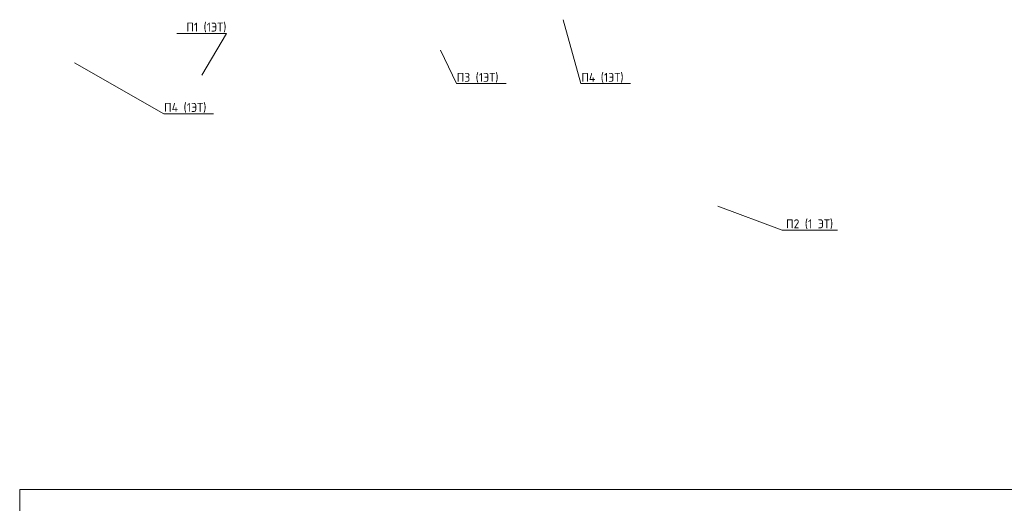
# Model space of a CAD drawing. Header units: millimetres. Extents: x 369815 to 1481759, y -423071 to -27917.
# Tile 139 of 256: x 433982 to 461509, y -98591 to -85063. Entities that reach past the tile are written whole.
import ezdxf
from ezdxf import colors
from ezdxf.entities.mleader import LeaderData, LeaderLine
from ezdxf.math import Vec2, Vec3

# ---------------------------------------------------------------- set-up
doc = ezdxf.new("R2010")
doc.units = ezdxf.units.MM
for name, color, linetype, lineweight in [('подоснова', 151, 'Continuous', 5), ('ТОНКИЕ', 7, 'Continuous', 9), ('Узлы', 7, 'Continuous', 0)]:
    doc.layers.add(name, color=color, linetype=linetype, lineweight=lineweight)
doc.styles.add('GOST-2.304_Type-B', font='GOST_Common.ttf')

# ---------------------------------------------------------------- blocks, each defined once
blk = doc.blocks.new('ramka-bez-shtampa1')
at = {"layer": 'ТОНКИЕ'}
blk.add_lwpolyline([(0, 0), (594, 0), (594, 420), (0, 420)], close=True, dxfattribs=at)
blk = doc.blocks.new('_None')

msp = doc.modelspace()

# ---------------------------------------------------------------- block references
at = {"xscale": 100, "yscale": 100, "zscale": 100}
msp.add_blockref('ramka-bez-shtampa1', (433982.1, -140202.7, 3100), dxfattribs=at)

# ---------------------------------------------------------------- leaders
at = {"layer": 'подоснова', "color": 4, "ltscale": 0.3}
ml = msp.add_multileader_mtext('Standard', dxfattribs=at)
ml.set_content('П1 (1ЭТ)', color=4, style='GOST-2.304_Type-B')
ml.set_leader_properties(color=256, linetype='ByLayer', lineweight=15)
ml.set_arrow_properties(name='NONE')
ml.build(insert=Vec2(0, 0))
ml.multileader.update_dxf_attribs({"text_left_attachment_type": 6, "text_right_attachment_type": 6, "dogleg_length": 0.1, "arrow_head_size": 18})
ctx = ml.context
ctx.base_point, ctx.char_height, ctx.arrow_head_size, ctx.landing_gap_size, ctx.plane_origin = Vec3(438637.5, -85445.9, 7617.4), 250, 18, 20, Vec3(430782.5, -84178, 7617.4)
ctx.left_attachment, ctx.right_attachment, ctx.text_align_type = 6, 6, 1
notes = []
notes.append((ctx, [(1, (1, 1, 0), (439763.2, -85445.9, 7617.4), (-1, 0), 0.1, [(0, [(439072.8, -86613.3, 7617.4)], 0, [])])]))
ctx.mtext.insert, ctx.mtext.alignment, ctx.mtext.flow_direction = Vec3(439200.3, -85145.9, 7617.4), 2, 5
at = {"layer": 'подоснова', "color": 6, "ltscale": 0.3}
ml = msp.add_multileader_mtext('Standard', dxfattribs=at)
ml.set_content('П4 (1ЭТ)', color=6, style='GOST-2.304_Type-B')
ml.set_leader_properties(color=256, linetype='ByLayer', lineweight=15)
ml.set_arrow_properties(name='NONE')
ml.build(insert=Vec2(0, 0))
ml.multileader.update_dxf_attribs({"text_left_attachment_type": 6, "text_right_attachment_type": 6, "dogleg_length": 0.1, "arrow_head_size": 18})
ctx = ml.context
ctx.base_point, ctx.char_height, ctx.arrow_head_size, ctx.landing_gap_size, ctx.plane_origin = Vec3(449673, -86851.4), 250, 18, 20, Vec3(440281.4, -80492.7)
ctx.left_attachment, ctx.right_attachment, ctx.text_align_type = 6, 6, 1
notes.append((ctx, [(0, (1, 1, 0), (449672.9, -86851.4), (1, 0), 0.1, [(0, [(449176.8, -85062.7)], 0, [])])]))
ctx.mtext.insert, ctx.mtext.alignment, ctx.mtext.flow_direction = Vec3(450273.3, -86551.4), 2, 5
at = {"layer": 'подоснова', "color": 5, "ltscale": 0.3}
ml = msp.add_multileader_mtext('Standard', dxfattribs=at)
ml.set_content('П4 (1ЭТ)', color=5, style='GOST-2.304_Type-B')
ml.set_leader_properties(color=256, linetype='ByLayer', lineweight=15)
ml.set_arrow_properties(name='NONE')
ml.build(insert=Vec2(0, 0))
ml.multileader.update_dxf_attribs({"text_left_attachment_type": 6, "text_right_attachment_type": 6, "dogleg_length": 0.1, "arrow_head_size": 18})
ctx = ml.context
ctx.base_point, ctx.char_height, ctx.arrow_head_size, ctx.landing_gap_size, ctx.plane_origin = Vec3(438010.6, -87692), 250, 18, 20, Vec3(429950.2, -85387.5)
ctx.left_attachment, ctx.right_attachment, ctx.text_align_type = 6, 6, 1
notes.append((ctx, [(0, (1, 1, 0), (438010.5, -87692), (1, 0), 0.1, [(0, [(435515.2, -86267.5)], 0, [])])]))
ctx.mtext.insert, ctx.mtext.alignment, ctx.mtext.flow_direction = Vec3(438610.9, -87392), 2, 5
at = {"layer": 'подоснова', "color": 2, "ltscale": 0.3}
ml = msp.add_multileader_mtext('Standard', dxfattribs=at)
ml.set_content(' П2 (1 ЭТ)', color=2, style='GOST-2.304_Type-B')
ml.set_leader_properties(color=256, linetype='ByLayer', lineweight=15)
ml.set_arrow_properties(name='NONE')
ml.build(insert=Vec2(0, 0))
ml.multileader.update_dxf_attribs({"text_left_attachment_type": 6, "text_right_attachment_type": 6, "dogleg_length": 0.1, "arrow_head_size": 18})
ctx = ml.context
ctx.base_point, ctx.char_height, ctx.arrow_head_size, ctx.landing_gap_size, ctx.plane_origin = Vec3(455302.5, -90947.9, 180), 250, 18, 20, Vec3(446020.8, -86216.3, 180)
ctx.left_attachment, ctx.right_attachment, ctx.text_align_type = 6, 6, 1
notes.append((ctx, [(0, (1, 1, 0), (455302.4, -90947.9, 180), (1, 0), 0.1, [(0, [(453496.1, -90275.2, 180)], 0, [])])]))
ctx.mtext.insert, ctx.mtext.alignment, ctx.mtext.flow_direction = Vec3(455988.4, -90647.9, 180), 2, 5
at = {"layer": 'Узлы', "color": 80, "linetype": 'Continuous', "lineweight": 0}
ml = msp.add_multileader_mtext('Standard', dxfattribs=at)
ml.set_content('П3 (1ЭТ)', color=80, style='GOST-2.304_Type-B')
ml.set_leader_properties(color=256, linetype='ByLayer', lineweight=15)
ml.set_arrow_properties(name='NONE')
ml.build(insert=Vec2(0, 0))
ml.multileader.update_dxf_attribs({"text_left_attachment_type": 6, "text_right_attachment_type": 6, "dogleg_length": 0.1, "arrow_head_size": 18})
ctx = ml.context
ctx.base_point, ctx.char_height, ctx.arrow_head_size, ctx.landing_gap_size, ctx.plane_origin = Vec3(446195, -86851.4), 250, 18, 20, Vec3(436715.3, -80492.7)
ctx.left_attachment, ctx.right_attachment, ctx.text_align_type = 6, 6, 1
notes.append((ctx, [(0, (1, 1, 0), (446194.9, -86851.4), (1, 0), 0.1, [(0, [(445745.1, -85917.6)], 0, [])])]))
ctx.mtext.insert, ctx.mtext.alignment, ctx.mtext.flow_direction = Vec3(446782.8, -86551.4), 2, 5
for ctx, leaders in notes:
    for number, flags, end, landing, length, lines in leaders:
        leader = LeaderData()
        leader.index, (leader.has_last_leader_line, leader.has_dogleg_vector, leader.attachment_direction) = number, flags
        leader.last_leader_point, leader.dogleg_vector, leader.dogleg_length = Vec3(end), Vec3(landing), length
        for number, points, colour, breaks in lines:
            line = LeaderLine()
            line.index, line.vertices, line.color, line.breaks = number, Vec3.list(points), colors.encode_raw_color(colour), breaks
            leader.lines.append(line)
        ctx.leaders.append(leader)

doc.saveas('drawing.dxf')
